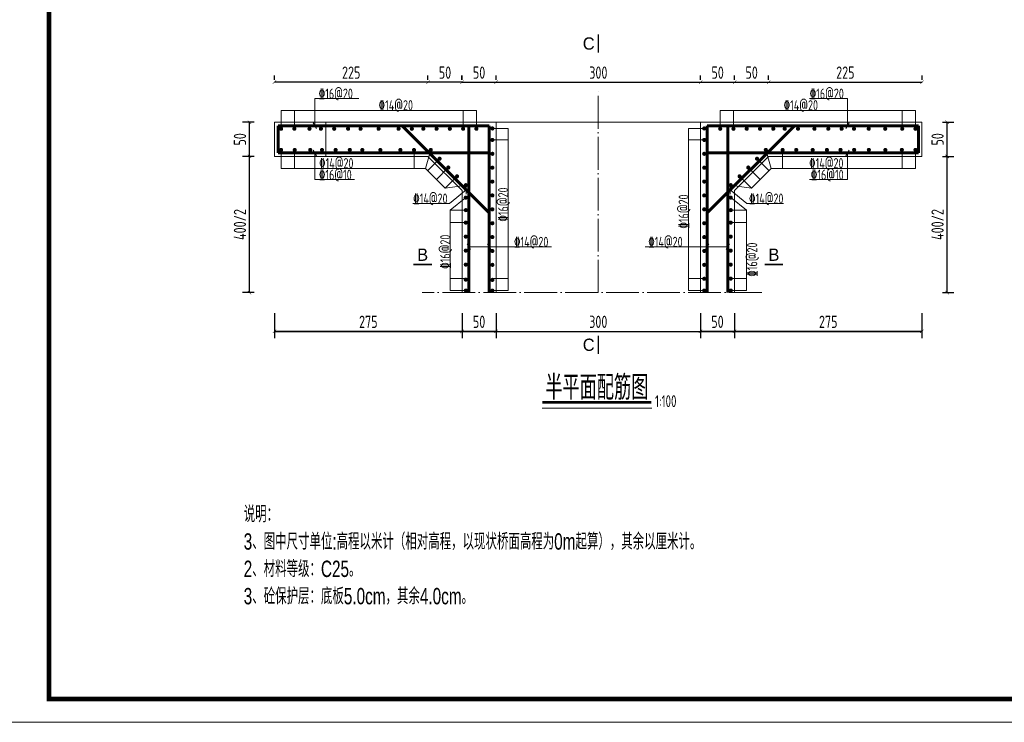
# Model space of a CAD drawing. Header units: inches. Extents: x 97745 to 142261, y 62673 to 100665.
# Tile 96 of 148: x 130839 to 132284, y 78156 to 79187. Entities that reach past the tile are written whole.
import ezdxf
from ezdxf.enums import TextEntityAlignment as Align

# ---------------------------------------------------------------- set-up
doc = ezdxf.new("R2010")
doc.units = ezdxf.units.IN
doc.header["$MEASUREMENT"] = 0
doc.linetypes.add('ACAD_ISO04W100', pattern=[30, 24, -3, 0, -3])
doc.layers.get('0').update_dxf_attribs({"lineweight": 15})
for name, color, linetype, lineweight in [('00、4细实线', 4, 'Continuous', 18), ('BM1', 7, 'Continuous', 15), ('中心线', 3, 'ACAD_ISO04W100', 18), ('细线', 7, 'Continuous', 25), ('钢筋', 1, 'Continuous', 60)]:
    doc.layers.add(name, color=color, linetype=linetype, lineweight=lineweight)
doc.styles.add('02、常用', font='tssdeng1.shx', dxfattribs={"width": 0.75, "bigfont": 'hztxt-01.shx'})
doc.styles.add('03、he-e', font='hztxt_e.shx', dxfattribs={"width": 0.65, "bigfont": 'hztxt.shx'})
doc.styles.add('hz-e', font='hztxt_e.shx', dxfattribs={"width": 0.8, "height": 330, "bigfont": 'hztxt.shx'})
doc.styles.add('HZTXT', font='tssdeng.shx', dxfattribs={"width": 0.75, "bigfont": 'hztxt.shx'})
doc.styles.add('三级钢', font='tssdeng.shx', dxfattribs={"width": 0.7, "height": 30, "bigfont": 'hztxt.shx'})
doc.dimstyles.new('3', dxfattribs={"dimtxt": 25, "dimasz": 12, "dimexe": 10, "dimexo": 30, "dimgap": 5, "dimtad": 1, "dimdec": 0, "dimzin": 0, "dimdsep": 46, "dimtxsty": 'HZTXT', "dimblk": 'ARCHTICK', "dimcen": 0, "dimclrt": 7, "dimazin": 2, "dimtfac": 1, "dimtdec": 0, "dimtix": 1, "dimtmove": 2, "dimatfit": 3, "dimfxl": 250, "dimtolj": 1, "dimtzin": 0, "dimarcsym": 0})

# ---------------------------------------------------------------- blocks, each defined once
blk = doc.blocks.new('_ArchTick')
at = {"color": 0, "linetype": 'ByBlock', "const_width": 0.15}
blk.add_lwpolyline([(-0.5, -0.5), (0.5, 0.5)], dxfattribs=at)
blk = doc.blocks.new('*D2100')
at = {"color": 0, "lineweight": -2}
for p, q in [((131487.9, 79098.5), (131487.9, 79105.3)), ((131537.9, 79098.5), (131537.9, 79105.3)), ((131487.9, 79095.3), (131537.9, 79095.3))]:
    blk.add_line(p, q, dxfattribs=at)
at = {"color": 0, "lineweight": -2, "xscale": 5, "yscale": 5, "zscale": 5, "rotation": 180}
blk.add_blockref('_ArchTick', (131487.9, 79095.3), dxfattribs=at)
at = {"color": 0, "lineweight": -2, "xscale": 5, "yscale": 5, "zscale": 5}
blk.add_blockref('_ArchTick', (131537.9, 79095.3), dxfattribs=at)
at = {"color": 7, "insert": (131512.9, 79109.3), "char_height": 18, "attachment_point": 5, "style": 'HZTXT'}
blk.add_mtext('\\A1;50', dxfattribs=at)
blk = doc.blocks.new('*D2101')
at = {"color": 0, "lineweight": -2}
for p, q in [((131537.9, 79098.5), (131537.9, 79105.3)), ((131837.9, 79098.5), (131837.9, 79105.3)), ((131537.9, 79095.3), (131837.9, 79095.3))]:
    blk.add_line(p, q, dxfattribs=at)
at = {"color": 0, "lineweight": -2, "xscale": 5, "yscale": 5, "zscale": 5, "rotation": 180}
blk.add_blockref('_ArchTick', (131537.9, 79095.3), dxfattribs=at)
at = {"color": 0, "lineweight": -2, "xscale": 5, "yscale": 5, "zscale": 5}
blk.add_blockref('_ArchTick', (131837.9, 79095.3), dxfattribs=at)
at = {"color": 7, "insert": (131687.9, 79109.3), "char_height": 18, "attachment_point": 5, "style": 'HZTXT'}
blk.add_mtext('\\A1;300', dxfattribs=at)
blk = doc.blocks.new('*D2102')
at = {"color": 0, "lineweight": -2}
for p, q in [((131837.9, 79098.5), (131837.9, 79105.3)), ((131887.8, 79098.5), (131887.8, 79105.3)), ((131837.9, 79095.3), (131887.8, 79095.3))]:
    blk.add_line(p, q, dxfattribs=at)
at = {"color": 0, "lineweight": -2, "xscale": 5, "yscale": 5, "zscale": 5, "rotation": 180}
blk.add_blockref('_ArchTick', (131837.9, 79095.3), dxfattribs=at)
at = {"color": 0, "lineweight": -2, "xscale": 5, "yscale": 5, "zscale": 5}
blk.add_blockref('_ArchTick', (131887.8, 79095.3), dxfattribs=at)
at = {"color": 7, "insert": (131862.9, 79109.3), "char_height": 18, "attachment_point": 5, "style": 'HZTXT'}
blk.add_mtext('\\A1;50', dxfattribs=at)
blk = doc.blocks.new('*D2103')
at = {"color": 0, "lineweight": -2}
for p, q in [((131887.8, 79098.5), (131887.8, 79105.3)), ((131937.7, 79098.5), (131937.7, 79105.3)), ((131887.8, 79095.3), (131937.7, 79095.3))]:
    blk.add_line(p, q, dxfattribs=at)
at = {"color": 0, "lineweight": -2, "xscale": 5, "yscale": 5, "zscale": 5, "rotation": 180}
blk.add_blockref('_ArchTick', (131887.8, 79095.3), dxfattribs=at)
at = {"color": 0, "lineweight": -2, "xscale": 5, "yscale": 5, "zscale": 5}
blk.add_blockref('_ArchTick', (131937.7, 79095.3), dxfattribs=at)
at = {"color": 7, "insert": (131912.8, 79109.3), "char_height": 18, "attachment_point": 5, "style": 'HZTXT'}
blk.add_mtext('\\A1;50', dxfattribs=at)
blk = doc.blocks.new('*D2104')
at = {"color": 0, "lineweight": -2}
for p, q in [((131937.7, 79098.5), (131937.7, 79105.3)), ((132162.9, 79098.5), (132162.9, 79105.3)), ((131937.7, 79095.3), (132162.9, 79095.3))]:
    blk.add_line(p, q, dxfattribs=at)
at = {"color": 0, "lineweight": -2, "xscale": 5, "yscale": 5, "zscale": 5, "rotation": 180}
blk.add_blockref('_ArchTick', (131937.7, 79095.3), dxfattribs=at)
at = {"color": 0, "lineweight": -2, "xscale": 5, "yscale": 5, "zscale": 5}
blk.add_blockref('_ArchTick', (132162.9, 79095.3), dxfattribs=at)
at = {"color": 7, "insert": (132050.3, 79109.3), "char_height": 18, "attachment_point": 5, "style": 'HZTXT'}
blk.add_mtext('\\A1;225', dxfattribs=at)
blk = doc.blocks.new('*D2105')
at = {"color": 0, "lineweight": -2}
for p, q in [((131537.9, 78756.6), (131537.9, 78719.8)), ((131837.7, 78756.6), (131837.7, 78719.8)), ((131537.9, 78729.8), (131837.7, 78729.8))]:
    blk.add_line(p, q, dxfattribs=at)
at = {"color": 0, "lineweight": -2, "xscale": 5, "yscale": 5, "zscale": 5, "rotation": 180}
blk.add_blockref('_ArchTick', (131537.9, 78729.8), dxfattribs=at)
at = {"color": 0, "lineweight": -2, "xscale": 5, "yscale": 5, "zscale": 5}
blk.add_blockref('_ArchTick', (131837.7, 78729.8), dxfattribs=at)
at = {"color": 7, "insert": (131687.8, 78743.8), "char_height": 18, "attachment_point": 5, "style": 'HZTXT'}
blk.add_mtext('\\A1;300', dxfattribs=at)
blk = doc.blocks.new('*D2106')
at = {"color": 0, "lineweight": -2}
for p, q in [((131837.7, 78756.6), (131837.7, 78719.8)), ((131887.7, 78756.6), (131887.7, 78719.8)), ((131837.7, 78729.8), (131887.7, 78729.8))]:
    blk.add_line(p, q, dxfattribs=at)
at = {"color": 0, "lineweight": -2, "xscale": 5, "yscale": 5, "zscale": 5, "rotation": 180}
blk.add_blockref('_ArchTick', (131837.7, 78729.8), dxfattribs=at)
at = {"color": 0, "lineweight": -2, "xscale": 5, "yscale": 5, "zscale": 5}
blk.add_blockref('_ArchTick', (131887.7, 78729.8), dxfattribs=at)
at = {"color": 7, "insert": (131862.7, 78743.8), "char_height": 18, "attachment_point": 5, "style": 'HZTXT'}
blk.add_mtext('\\A1;50', dxfattribs=at)
blk = doc.blocks.new('*D2107')
at = {"color": 0, "lineweight": -2}
for p, q in [((131887.7, 78756.6), (131887.7, 78719.8)), ((132162.7, 78756.6), (132162.7, 78719.8)), ((131887.7, 78729.8), (132162.7, 78729.8))]:
    blk.add_line(p, q, dxfattribs=at)
at = {"color": 0, "lineweight": -2, "xscale": 5, "yscale": 5, "zscale": 5, "rotation": 180}
blk.add_blockref('_ArchTick', (131887.7, 78729.8), dxfattribs=at)
at = {"color": 0, "lineweight": -2, "xscale": 5, "yscale": 5, "zscale": 5}
blk.add_blockref('_ArchTick', (132162.7, 78729.8), dxfattribs=at)
at = {"color": 7, "insert": (132025.2, 78743.8), "char_height": 18, "attachment_point": 5, "style": 'HZTXT'}
blk.add_mtext('\\A1;275', dxfattribs=at)
blk = doc.blocks.new('*D2108')
at = {"color": 0, "lineweight": -2}
for p, q in [((131887.7, 78756.6), (131887.7, 78719.8)), ((132162.7, 78756.6), (132162.7, 78719.8)), ((132162.7, 78729.8), (131887.7, 78729.8))]:
    blk.add_line(p, q, dxfattribs=at)
at = {"color": 0, "lineweight": -2, "xscale": 5, "yscale": 5, "zscale": 5, "rotation": 180}
blk.add_blockref('_ArchTick', (131887.7, 78729.8), dxfattribs=at)
at = {"color": 0, "lineweight": -2, "xscale": 5, "yscale": 5, "zscale": 5}
blk.add_blockref('_ArchTick', (132162.7, 78729.8), dxfattribs=at)
at = {"color": 7, "insert": (132025.2, 78743.8), "char_height": 18, "attachment_point": 5, "style": 'HZTXT'}
blk.add_mtext('\\A1;275', dxfattribs=at)
blk = doc.blocks.new('*D2109')
at = {"color": 0, "lineweight": -2}
for p, q in [((131837.7, 78756.6), (131837.7, 78719.8)), ((131887.7, 78756.6), (131887.7, 78719.8)), ((131887.7, 78729.8), (131837.7, 78729.8))]:
    blk.add_line(p, q, dxfattribs=at)
at = {"color": 0, "lineweight": -2, "xscale": 5, "yscale": 5, "zscale": 5, "rotation": 180}
blk.add_blockref('_ArchTick', (131837.7, 78729.8), dxfattribs=at)
at = {"color": 0, "lineweight": -2, "xscale": 5, "yscale": 5, "zscale": 5}
blk.add_blockref('_ArchTick', (131887.7, 78729.8), dxfattribs=at)
at = {"color": 7, "insert": (131862.7, 78743.8), "char_height": 18, "attachment_point": 5, "style": 'HZTXT'}
blk.add_mtext('\\A1;50', dxfattribs=at)
blk = doc.blocks.new('*D2110')
at = {"color": 0, "lineweight": -2}
for p, q in [((131887.7, 78756.6), (131887.7, 78719.8)), ((132162.7, 78756.6), (132162.7, 78719.8)), ((132162.7, 78729.8), (131887.7, 78729.8))]:
    blk.add_line(p, q, dxfattribs=at)
at = {"color": 0, "lineweight": -2, "xscale": 5, "yscale": 5, "zscale": 5, "rotation": 180}
blk.add_blockref('_ArchTick', (131887.7, 78729.8), dxfattribs=at)
at = {"color": 0, "lineweight": -2, "xscale": 5, "yscale": 5, "zscale": 5}
blk.add_blockref('_ArchTick', (132162.7, 78729.8), dxfattribs=at)
at = {"color": 7, "insert": (132025.2, 78743.8), "char_height": 18, "attachment_point": 5, "style": 'HZTXT'}
blk.add_mtext('\\A1;275', dxfattribs=at)
blk = doc.blocks.new('*D2111')
at = {"color": 0, "lineweight": -2}
for p, q in [((131837.7, 78756.6), (131837.7, 78719.8)), ((131887.7, 78756.6), (131887.7, 78719.8)), ((131887.7, 78729.8), (131837.7, 78729.8))]:
    blk.add_line(p, q, dxfattribs=at)
at = {"color": 0, "lineweight": -2, "xscale": 5, "yscale": 5, "zscale": 5, "rotation": 180}
blk.add_blockref('_ArchTick', (131837.7, 78729.8), dxfattribs=at)
at = {"color": 0, "lineweight": -2, "xscale": 5, "yscale": 5, "zscale": 5}
blk.add_blockref('_ArchTick', (131887.7, 78729.8), dxfattribs=at)
at = {"color": 7, "insert": (131862.7, 78743.8), "char_height": 18, "attachment_point": 5, "style": 'HZTXT'}
blk.add_mtext('\\A1;50', dxfattribs=at)
blk = doc.blocks.new('*D2112')
at = {"color": 0, "lineweight": -2}
for p, q in [((132192.7, 78986.4), (132209.6, 78986.4)), ((132199.6, 78786.6), (132199.6, 78986.4)), ((132192.7, 78786.6), (132209.6, 78786.6))]:
    blk.add_line(p, q, dxfattribs=at)
at = {"color": 0, "lineweight": -2, "xscale": 5, "yscale": 5, "zscale": 5}
for p, rotation in [((132199.6, 78986.4), 90), ((132199.6, 78786.6), 270)]:
    blk.add_blockref('_ArchTick', p, dxfattribs=dict(at, rotation=rotation))
at = {"color": 7, "insert": (132185.6, 78886.5), "char_height": 18, "attachment_point": 5, "rotation": 90, "style": 'HZTXT'}
blk.add_mtext('\\A1;400/2', dxfattribs=at)
blk = doc.blocks.new('*D2113')
at = {"color": 0, "lineweight": -2}
for p, q in [((132192.7, 79036.4), (132209.6, 79036.4)), ((132199.6, 78986.4), (132199.6, 79036.4)), ((132192.7, 78986.4), (132209.6, 78986.4))]:
    blk.add_line(p, q, dxfattribs=at)
at = {"color": 0, "lineweight": -2, "xscale": 5, "yscale": 5, "zscale": 5}
for p, rotation in [((132199.6, 79036.4), 90), ((132199.6, 78986.4), 270)]:
    blk.add_blockref('_ArchTick', p, dxfattribs=dict(at, rotation=rotation))
at = {"color": 7, "insert": (132185.6, 79011.4), "char_height": 18, "attachment_point": 5, "rotation": 90, "style": 'HZTXT'}
blk.add_mtext('\\A1;50', dxfattribs=at)
blk = doc.blocks.new('*D2114')
at = {"color": 0, "lineweight": -2}
for p, q in [((131437.9, 79098.5), (131437.9, 79105.3)), ((131487.8, 79098.5), (131487.8, 79105.3)), ((131487.8, 79095.3), (131437.9, 79095.3))]:
    blk.add_line(p, q, dxfattribs=at)
at = {"color": 0, "lineweight": -2, "xscale": 5, "yscale": 5, "zscale": 5, "rotation": 180}
blk.add_blockref('_ArchTick', (131437.9, 79095.3), dxfattribs=at)
at = {"color": 0, "lineweight": -2, "xscale": 5, "yscale": 5, "zscale": 5}
blk.add_blockref('_ArchTick', (131487.8, 79095.3), dxfattribs=at)
at = {"color": 7, "insert": (131462.9, 79109.3), "char_height": 18, "attachment_point": 5, "style": 'HZTXT'}
blk.add_mtext('\\A1;50', dxfattribs=at)
blk = doc.blocks.new('*D2115')
at = {"color": 0, "lineweight": -2}
for p, q in [((131212.7, 79098.5), (131212.7, 79105.3)), ((131437.9, 79098.5), (131437.9, 79105.3)), ((131437.9, 79095.3), (131212.7, 79095.3))]:
    blk.add_line(p, q, dxfattribs=at)
at = {"color": 0, "lineweight": -2, "xscale": 5, "yscale": 5, "zscale": 5, "rotation": 180}
blk.add_blockref('_ArchTick', (131212.7, 79095.3), dxfattribs=at)
at = {"color": 0, "lineweight": -2, "xscale": 5, "yscale": 5, "zscale": 5}
blk.add_blockref('_ArchTick', (131437.9, 79095.3), dxfattribs=at)
at = {"color": 7, "insert": (131325.3, 79109.3), "char_height": 18, "attachment_point": 5, "style": 'HZTXT'}
blk.add_mtext('\\A1;225', dxfattribs=at)
blk = doc.blocks.new('*D2116')
at = {"color": 0, "lineweight": -2}
for p, q in [((131487.9, 78756.6), (131487.9, 78719.8)), ((131537.9, 78756.6), (131537.9, 78719.8)), ((131537.9, 78729.8), (131487.9, 78729.8))]:
    blk.add_line(p, q, dxfattribs=at)
at = {"color": 0, "lineweight": -2, "xscale": 5, "yscale": 5, "zscale": 5, "rotation": 180}
blk.add_blockref('_ArchTick', (131487.9, 78729.8), dxfattribs=at)
at = {"color": 0, "lineweight": -2, "xscale": 5, "yscale": 5, "zscale": 5}
blk.add_blockref('_ArchTick', (131537.9, 78729.8), dxfattribs=at)
at = {"color": 7, "insert": (131512.9, 78743.8), "char_height": 18, "attachment_point": 5, "style": 'HZTXT'}
blk.add_mtext('\\A1;50', dxfattribs=at)
blk = doc.blocks.new('*D2117')
at = {"color": 0, "lineweight": -2}
for p, q in [((131212.9, 78756.6), (131212.9, 78719.8)), ((131487.9, 78756.6), (131487.9, 78719.8)), ((131487.9, 78729.8), (131212.9, 78729.8))]:
    blk.add_line(p, q, dxfattribs=at)
at = {"color": 0, "lineweight": -2, "xscale": 5, "yscale": 5, "zscale": 5, "rotation": 180}
blk.add_blockref('_ArchTick', (131212.9, 78729.8), dxfattribs=at)
at = {"color": 0, "lineweight": -2, "xscale": 5, "yscale": 5, "zscale": 5}
blk.add_blockref('_ArchTick', (131487.9, 78729.8), dxfattribs=at)
at = {"color": 7, "insert": (131350.4, 78743.8), "char_height": 18, "attachment_point": 5, "style": 'HZTXT'}
blk.add_mtext('\\A1;275', dxfattribs=at)
blk = doc.blocks.new('*D2118')
at = {"color": 0, "lineweight": -2}
for p, q in [((131212.9, 78756.6), (131212.9, 78719.8)), ((131487.9, 78756.6), (131487.9, 78719.8)), ((131212.9, 78729.8), (131487.9, 78729.8))]:
    blk.add_line(p, q, dxfattribs=at)
at = {"color": 0, "lineweight": -2, "xscale": 5, "yscale": 5, "zscale": 5, "rotation": 180}
blk.add_blockref('_ArchTick', (131212.9, 78729.8), dxfattribs=at)
at = {"color": 0, "lineweight": -2, "xscale": 5, "yscale": 5, "zscale": 5}
blk.add_blockref('_ArchTick', (131487.9, 78729.8), dxfattribs=at)
at = {"color": 7, "insert": (131350.4, 78743.8), "char_height": 18, "attachment_point": 5, "style": 'HZTXT'}
blk.add_mtext('\\A1;275', dxfattribs=at)
blk = doc.blocks.new('*D2119')
at = {"color": 0, "lineweight": -2}
for p, q in [((131487.9, 78756.6), (131487.9, 78719.8)), ((131537.9, 78756.6), (131537.9, 78719.8)), ((131487.9, 78729.8), (131537.9, 78729.8))]:
    blk.add_line(p, q, dxfattribs=at)
at = {"color": 0, "lineweight": -2, "xscale": 5, "yscale": 5, "zscale": 5, "rotation": 180}
blk.add_blockref('_ArchTick', (131487.9, 78729.8), dxfattribs=at)
at = {"color": 0, "lineweight": -2, "xscale": 5, "yscale": 5, "zscale": 5}
blk.add_blockref('_ArchTick', (131537.9, 78729.8), dxfattribs=at)
at = {"color": 7, "insert": (131512.9, 78743.8), "char_height": 18, "attachment_point": 5, "style": 'HZTXT'}
blk.add_mtext('\\A1;50', dxfattribs=at)
blk = doc.blocks.new('*D2120')
at = {"color": 0, "lineweight": -2}
for p, q in [((131212.9, 78756.6), (131212.9, 78719.8)), ((131487.9, 78756.6), (131487.9, 78719.8)), ((131212.9, 78729.8), (131487.9, 78729.8))]:
    blk.add_line(p, q, dxfattribs=at)
at = {"color": 0, "lineweight": -2, "xscale": 5, "yscale": 5, "zscale": 5, "rotation": 180}
blk.add_blockref('_ArchTick', (131212.9, 78729.8), dxfattribs=at)
at = {"color": 0, "lineweight": -2, "xscale": 5, "yscale": 5, "zscale": 5}
blk.add_blockref('_ArchTick', (131487.9, 78729.8), dxfattribs=at)
at = {"color": 7, "insert": (131350.4, 78743.8), "char_height": 18, "attachment_point": 5, "style": 'HZTXT'}
blk.add_mtext('\\A1;275', dxfattribs=at)
blk = doc.blocks.new('*D2121')
at = {"color": 0, "lineweight": -2}
for p, q in [((131487.9, 78756.6), (131487.9, 78719.8)), ((131537.9, 78756.6), (131537.9, 78719.8)), ((131487.9, 78729.8), (131537.9, 78729.8))]:
    blk.add_line(p, q, dxfattribs=at)
at = {"color": 0, "lineweight": -2, "xscale": 5, "yscale": 5, "zscale": 5, "rotation": 180}
blk.add_blockref('_ArchTick', (131487.9, 78729.8), dxfattribs=at)
at = {"color": 0, "lineweight": -2, "xscale": 5, "yscale": 5, "zscale": 5}
blk.add_blockref('_ArchTick', (131537.9, 78729.8), dxfattribs=at)
at = {"color": 7, "insert": (131512.9, 78743.8), "char_height": 18, "attachment_point": 5, "style": 'HZTXT'}
blk.add_mtext('\\A1;50', dxfattribs=at)
blk = doc.blocks.new('*D2122')
at = {"color": 0, "lineweight": -2}
for p, q in [((131182.9, 78986.4), (131166, 78986.4)), ((131176, 78786.6), (131176, 78986.4)), ((131182.9, 78786.6), (131166, 78786.6))]:
    blk.add_line(p, q, dxfattribs=at)
at = {"color": 0, "lineweight": -2, "xscale": 5, "yscale": 5, "zscale": 5}
for p, rotation in [((131176, 78986.4), 90), ((131176, 78786.6), 270)]:
    blk.add_blockref('_ArchTick', p, dxfattribs=dict(at, rotation=rotation))
at = {"color": 7, "insert": (131162, 78886.5), "char_height": 18, "attachment_point": 5, "rotation": 90, "style": 'HZTXT'}
blk.add_mtext('\\A1;400/2', dxfattribs=at)
blk = doc.blocks.new('*D2123')
at = {"color": 0, "lineweight": -2}
for p, q in [((131182.9, 79036.4), (131166, 79036.4)), ((131176, 78986.4), (131176, 79036.4)), ((131182.9, 78986.4), (131166, 78986.4))]:
    blk.add_line(p, q, dxfattribs=at)
at = {"color": 0, "lineweight": -2, "xscale": 5, "yscale": 5, "zscale": 5}
for p, rotation in [((131176, 79036.4), 90), ((131176, 78986.4), 270)]:
    blk.add_blockref('_ArchTick', p, dxfattribs=dict(at, rotation=rotation))
at = {"color": 7, "insert": (131162, 79011.4), "char_height": 18, "attachment_point": 5, "rotation": 90, "style": 'HZTXT'}
blk.add_mtext('\\A1;50', dxfattribs=at)

msp = doc.modelspace()

# ---------------------------------------------------------------- linework, layer by layer
at = {"ltscale": 5}
msp.add_line((131766.216, 78617.275), (131605.527, 78617.275), dxfattribs=at)
at = {"layer": '00、4细实线'}
for p, q in [((131272.056, 79031.404), (131272.056, 79071.256)), ((131272.056, 79071.256), (131336.388, 79071.256)), ((132053.595, 79071.256), (131997.481, 79071.256)), ((132053.595, 79031.404), (132053.595, 79071.256)), ((131222.43, 79026.904), (131222.43, 79053.904)), ((131241.9, 79026.904), (131241.9, 79053.904)), ((131489.488, 79026.904), (131489.488, 79053.904)), ((131508.958, 79026.904), (131508.958, 79053.904)), ((131866.693, 79026.904), (131866.693, 79053.904)), ((131886.163, 79026.904), (131886.163, 79053.904)), ((132133.75, 79026.904), (132133.75, 79053.904)), ((132153.221, 79026.904), (132153.221, 79053.904)), ((131537.929, 79036.404), (131212.929, 79036.404)), ((131212.929, 79036.404), (131212.929, 78986.404)), ((131269.602, 79035.653), (131274.509, 79027.155)), ((131587.929, 79036.404), (131287.929, 79036.404)), ((131287.929, 79036.404), (131287.929, 78986.404)), ((131532.43, 79027.377), (131555.429, 79027.377)), ((131787.721, 79036.404), (131537.929, 79036.404)), ((131537.929, 78786.635), (131537.929, 79036.404)), ((131587.929, 79036.404), (131837.721, 79036.404)), ((131843.221, 79027.377), (131820.221, 79027.377)), ((131837.721, 78786.635), (131837.721, 79036.404)), ((131837.721, 79036.404), (132162.721, 79036.404)), ((132056.048, 79035.653), (132051.141, 79027.155)), ((132162.721, 79036.404), (132162.721, 78986.404)), ((131532.43, 79010.549), (131555.429, 79010.549)), ((131843.221, 79010.549), (131820.221, 79010.549)), ((131222.43, 78995.905), (131222.43, 78968.904)), ((131241.9, 78995.905), (131241.9, 78968.904)), ((131269.602, 78995.654), (131274.509, 78987.156)), ((131417.43, 78995.905), (131417.43, 78968.904)), ((131442.041, 78995.905), (131434.216, 78968.904)), ((131933.61, 78995.905), (131941.435, 78968.904)), ((131958.221, 78995.905), (131958.221, 78968.904)), ((132056.048, 78995.654), (132051.141, 78987.156)), ((132133.75, 78995.905), (132133.75, 78968.904)), ((132153.221, 78995.905), (132153.221, 78968.904)), ((131212.929, 78986.404), (131437.929, 78986.404)), ((131272.056, 78991.405), (131272.056, 78952.336)), ((131454.888, 78983), (131437.504, 78965.616)), ((131437.929, 78986.404), (131487.929, 78936.404)), ((131937.721, 78986.404), (131887.721, 78936.404)), ((131920.763, 78983), (131938.147, 78965.616)), ((132162.721, 78986.404), (131937.721, 78986.404)), ((132053.595, 78991.405), (132053.595, 78952.336)), ((131434.216, 78968.904), (131463.256, 78939.865)), ((131467.735, 78970.096), (131450.409, 78952.769)), ((131907.916, 78970.096), (131925.242, 78952.769)), ((131941.435, 78968.904), (131912.395, 78939.865)), ((131272.056, 78952.336), (131329.897, 78952.336)), ((131480.582, 78957.191), (131463.256, 78939.865)), ((131895.069, 78957.191), (131912.395, 78939.865)), ((132053.595, 78952.336), (131997.481, 78952.336)), ((131463.256, 78939.865), (131494.929, 78944.286)), ((131494.165, 78931.217), (131494.165, 78943.263)), ((131912.395, 78939.865), (131880.722, 78944.286)), ((131881.486, 78931.217), (131881.486, 78943.263)), ((131494.165, 78937.24), (131469.685, 78917.38)), ((131470.429, 78907.608), (131493.429, 78925.947)), ((131487.929, 78936.404), (131487.929, 78786.635)), ((131881.486, 78937.24), (131905.966, 78917.38)), ((131905.221, 78907.608), (131882.222, 78925.947)), ((131887.721, 78936.404), (131887.721, 78786.635)), ((131469.685, 78917.38), (131415.903, 78917.38)), ((131905.966, 78917.38), (131959.747, 78917.38)), ((131493.429, 78907.608), (131470.429, 78907.608)), ((131882.222, 78907.608), (131905.221, 78907.608)), ((131493.429, 78889.269), (131470.429, 78889.269)), ((131882.222, 78889.269), (131905.221, 78889.269)), ((131495.475, 78858.151), (131500.382, 78849.652)), ((131619.118, 78853.901), (131497.929, 78853.901)), ((131525.476, 78858.151), (131530.383, 78849.652)), ((131756.532, 78853.901), (131877.722, 78853.901)), ((131850.174, 78858.151), (131845.268, 78849.652)), ((131880.175, 78858.151), (131875.269, 78849.652)), ((131493.429, 78807.162), (131470.429, 78807.162)), ((131532.43, 78807.162), (131555.429, 78807.162)), ((131843.221, 78807.162), (131820.221, 78807.162)), ((131882.222, 78807.162), (131905.221, 78807.162)), ((131493.429, 78789.635), (131470.429, 78789.635)), ((131532.43, 78789.635), (131555.429, 78789.635)), ((131843.221, 78789.635), (131820.221, 78789.635)), ((131882.222, 78789.635), (131905.221, 78789.635))]:
    msp.add_line(p, q, dxfattribs=at)
at = {"layer": '00、4细实线', "const_width": 2.16}
for points in [[(131687.825, 79165.505), (131687.825, 79138.505)], [(131416.627, 78827.825), (131443.627, 78827.825)], [(131959.024, 78827.825), (131932.024, 78827.825)], [(131687.825, 78696.616), (131687.825, 78723.616)]]:
    msp.add_lwpolyline(points, dxfattribs=at)
at = {"layer": '00、4细实线'}
for points in [[(131508.958, 79053.904), (131222.43, 79053.904)], [(131866.693, 79053.904), (132153.221, 79053.904)], [(131555.429, 78789.635), (131555.429, 79027.377)], [(131820.221, 78789.635), (131820.221, 79027.377)], [(131222.43, 78968.904), (131434.216, 78968.904)], [(132153.221, 78968.904), (131941.435, 78968.904)], [(131470.429, 78907.608), (131470.429, 78789.635)], [(131905.221, 78907.608), (131905.221, 78789.635)]]:
    msp.add_lwpolyline(points, dxfattribs=at)
at = {"layer": 'BM1', "const_width": 0.677}
msp.add_lwpolyline([(130768.096, 80188.405), (133641.15, 80188.405), (133641.15, 78156.733), (130768.096, 78156.733), (130768.096, 80188.405)], dxfattribs=at)
at = {"layer": 'BM1'}
msp.add_lwpolyline([(130768.096, 80188.405), (133641.15, 80188.405), (133641.15, 78156.733), (130768.096, 78156.733)], close=True, dxfattribs=at)
at = {"layer": 'BM1', "color": 0, "linetype": 'Continuous', "const_width": 6.771}
msp.add_lwpolyline([(130881.752, 78190.588), (130881.752, 80134.029), (133607.296, 80134.029), (133607.296, 78190.588)], close=True, dxfattribs=at)
at = {"layer": '中心线', "ltscale": 2}
for p, q in [((131687.825, 78786.635), (131687.825, 79086.358)), ((131927.807, 78786.635), (131429.254, 78786.635))]:
    msp.add_line(p, q, dxfattribs=at)
at = {"layer": '细线', "ltscale": 5, "const_width": 4}
msp.add_lwpolyline([(131605.527, 78625.533), (131765.808, 78625.533)], dxfattribs=at)
at = {"layer": '钢筋'}
for p, q in [((131527.93, 79031.404), (131217.93, 79031.404)), ((131217.93, 79031.404), (131217.93, 78991.405)), ((131400.001, 79031.404), (131527.93, 78903.475)), ((131497.929, 79031.404), (131497.929, 78786.635)), ((131527.93, 78786.635), (131527.93, 79031.404)), ((131847.721, 78786.635), (131847.721, 79031.404)), ((131847.721, 79031.404), (132157.721, 79031.404)), ((131975.65, 79031.404), (131847.721, 78903.475)), ((131877.722, 79031.404), (131877.722, 78786.635)), ((132157.721, 79031.404), (132157.721, 78991.405)), ((131217.93, 78991.405), (131527.93, 78991.405)), ((132157.721, 78991.405), (131847.721, 78991.405))]:
    msp.add_line(p, q, dxfattribs=at)
at = {"layer": '钢筋', "const_width": 3}
for points in [[(131220.93, 79026.904, 1), (131223.93, 79026.904, 1)], [(131240.4, 79026.904, 1), (131243.4, 79026.904, 1)], [(131262.577, 79026.904, 1), (131265.577, 79026.904, 1)], [(131279.341, 79026.904, 1), (131282.341, 79026.904, 1)], [(131298.812, 79026.904, 1), (131301.812, 79026.904, 1)], [(131319.204, 79026.904, 1), (131322.204, 79026.904, 1)], [(131337.52, 79026.904, 1), (131340.52, 79026.904, 1)], [(131363.998, 79026.904, 1), (131366.998, 79026.904, 1)], [(131393.282, 79026.904, 1), (131396.282, 79026.904, 1)], [(131412.753, 79026.904, 1), (131415.753, 79026.904, 1)], [(131429.576, 79026.904, 1), (131432.576, 79026.904, 1)], [(131449.047, 79026.904, 1), (131452.047, 79026.904, 1)], [(131468.517, 79026.904, 1), (131471.517, 79026.904, 1)], [(131487.988, 79026.904, 1), (131490.988, 79026.904, 1)], [(131507.458, 79026.904, 1), (131510.458, 79026.904, 1)], [(131530.93, 79027.377, 1), (131533.93, 79027.377, 1)], [(131844.721, 79027.377, -1), (131841.721, 79027.377, -1)], [(131868.193, 79026.904, -1), (131865.193, 79026.904, -1)], [(131887.663, 79026.904, -1), (131884.663, 79026.904, -1)], [(131907.134, 79026.904, -1), (131904.134, 79026.904, -1)], [(131926.604, 79026.904, -1), (131923.604, 79026.904, -1)], [(131946.075, 79026.904, -1), (131943.075, 79026.904, -1)], [(131962.898, 79026.904, -1), (131959.898, 79026.904, -1)], [(131982.368, 79026.904, -1), (131979.368, 79026.904, -1)], [(132006.447, 79026.904, -1), (132003.447, 79026.904, -1)], [(132026.839, 79026.904, -1), (132023.839, 79026.904, -1)], [(132046.309, 79026.904, -1), (132043.309, 79026.904, -1)], [(132064.514, 79026.904, -1), (132061.514, 79026.904, -1)], [(132086.119, 79026.904, -1), (132083.119, 79026.904, -1)], [(132110.296, 79026.904, -1), (132107.296, 79026.904, -1)], [(132135.25, 79026.904, -1), (132132.25, 79026.904, -1)], [(132154.721, 79026.904, -1), (132151.721, 79026.904, -1)], [(131530.93, 79010.549, 1), (131533.93, 79010.549, 1)], [(131844.721, 79010.549, -1), (131841.721, 79010.549, -1)], [(131220.93, 78995.905, 1), (131223.93, 78995.905, 1)], [(131240.93, 78995.905, 1), (131243.93, 78995.905, 1)], [(131263.636, 78995.905, 1), (131266.636, 78995.905, 1)], [(131280.93, 78995.905, 1), (131283.93, 78995.905, 1)], [(131280.93, 78995.905, 1), (131283.93, 78995.905, 1)], [(131300.93, 78995.905, 1), (131303.93, 78995.905, 1)], [(131321.763, 78995.905, 1), (131324.763, 78995.905, 1)], [(131340.079, 78995.905, 1), (131343.079, 78995.905, 1)], [(131366.557, 78995.905, 1), (131369.557, 78995.905, 1)], [(131395.93, 78995.905, 1), (131398.93, 78995.905, 1)], [(131395.93, 78995.905, 1), (131398.93, 78995.905, 1)], [(131415.93, 78995.905, 1), (131418.93, 78995.905, 1)], [(131440.541, 78995.905, 1), (131443.541, 78995.905, 1)], [(131935.11, 78995.905, -1), (131932.11, 78995.905, -1)], [(131959.721, 78995.905, -1), (131956.721, 78995.905, -1)], [(131979.721, 78995.905, -1), (131976.721, 78995.905, -1)], [(131979.721, 78995.905, -1), (131976.721, 78995.905, -1)], [(132003.888, 78995.905, -1), (132000.888, 78995.905, -1)], [(132024.721, 78995.905, -1), (132021.721, 78995.905, -1)], [(132024.721, 78995.905, -1), (132021.721, 78995.905, -1)], [(132044.721, 78995.905, -1), (132041.721, 78995.905, -1)], [(132044.721, 78995.905, -1), (132041.721, 78995.905, -1)], [(132064.721, 78995.905, -1), (132061.721, 78995.905, -1)], [(132064.721, 78995.905, -1), (132061.721, 78995.905, -1)], [(132086.326, 78995.905, -1), (132083.326, 78995.905, -1)], [(132110.503, 78995.905, -1), (132107.503, 78995.905, -1)], [(132134.721, 78995.905, -1), (132131.721, 78995.905, -1)], [(132154.721, 78995.905, -1), (132151.721, 78995.905, -1)], [(131453.388, 78983, 1), (131456.388, 78983, 1)], [(131530.93, 78990.193, 1), (131533.93, 78990.193, 1)], [(131844.721, 78990.193, -1), (131841.721, 78990.193, -1)], [(131922.263, 78983, -1), (131919.263, 78983, -1)], [(131466.235, 78970.096, 1), (131469.235, 78970.096, 1)], [(131530.93, 78969.837, 1), (131533.93, 78969.837, 1)], [(131844.721, 78969.837, -1), (131841.721, 78969.837, -1)], [(131909.416, 78970.096, -1), (131906.416, 78970.096, -1)], [(131479.082, 78957.191, 1), (131482.082, 78957.191, 1)], [(131530.93, 78949.482, 1), (131533.93, 78949.482, 1)], [(131844.721, 78949.482, -1), (131841.721, 78949.482, -1)], [(131896.569, 78957.191, -1), (131893.569, 78957.191, -1)], [(131491.929, 78944.286, 1), (131494.929, 78944.286, 1)], [(131883.722, 78944.286, -1), (131880.722, 78944.286, -1)], [(131491.929, 78925.947, 1), (131494.929, 78925.947, 1)], [(131530.93, 78929.126, 1), (131533.93, 78929.126, 1)], [(131844.721, 78929.126, -1), (131841.721, 78929.126, -1)], [(131883.722, 78925.947, -1), (131880.722, 78925.947, -1)], [(131491.929, 78907.608, 1), (131494.929, 78907.608, 1)], [(131530.93, 78908.77, 1), (131533.93, 78908.77, 1)], [(131844.721, 78908.77, -1), (131841.721, 78908.77, -1)], [(131883.722, 78907.608, -1), (131880.722, 78907.608, -1)], [(131491.929, 78889.269, 1), (131494.929, 78889.269, 1)], [(131530.93, 78888.414, 1), (131533.93, 78888.414, 1)], [(131844.721, 78888.414, -1), (131841.721, 78888.414, -1)], [(131883.722, 78889.269, -1), (131880.722, 78889.269, -1)], [(131491.929, 78868.742, 1), (131494.929, 78868.742, 1)], [(131530.93, 78868.058, 1), (131533.93, 78868.058, 1)], [(131844.721, 78868.058, -1), (131841.721, 78868.058, -1)], [(131883.722, 78868.742, -1), (131880.722, 78868.742, -1)], [(131491.929, 78848.215, 1), (131494.929, 78848.215, 1)], [(131883.722, 78848.215, -1), (131880.722, 78848.215, -1)], [(131530.93, 78847.702, 1), (131533.93, 78847.702, 1)], [(131844.721, 78847.702, -1), (131841.721, 78847.702, -1)], [(131491.929, 78827.689, 1), (131494.929, 78827.689, 1)], [(131530.93, 78827.346, 1), (131533.93, 78827.346, 1)], [(131844.721, 78827.346, -1), (131841.721, 78827.346, -1)], [(131883.722, 78827.689, -1), (131880.722, 78827.689, -1)], [(131491.929, 78805.662, 1), (131494.929, 78805.662, 1)], [(131530.93, 78805.319, 1), (131533.93, 78805.319, 1)], [(131844.721, 78806.932, -1), (131841.721, 78806.932, -1)], [(131883.722, 78807.162, -1), (131880.722, 78807.162, -1)], [(131491.929, 78789.635, 1), (131494.929, 78789.635, 1)], [(131530.93, 78789.635, 1), (131533.93, 78789.635, 1)], [(131844.721, 78789.635, -1), (131841.721, 78789.635, -1)], [(131883.722, 78789.635, -1), (131880.722, 78789.635, -1)]]:
    msp.add_lwpolyline(points, format="xyb", close=True, dxfattribs=at)

# ---------------------------------------------------------------- texts
at = {"ltscale": 5, "style": '三级钢', "width": 0.7}
msp.add_text('半平面配筋图', height=36, dxfattribs=at).set_placement((131685.668, 78629.398), align=Align.CENTER)
msp.add_text('1:100', height=17.5, dxfattribs=at).set_placement((131771.049, 78618.65))
at = {"style": 'hz-e', "width": 0.7}
for s, p in [('说明：', (131167.564, 78449.68)), ('3、图中尺寸单位:高程以米计（相对高程，以现状桥面高程为0m起算），其余以厘米计。', (131167.564, 78409.6)), ('2、材料等级：C25。', (131167.564, 78369.52)), ('3、砼保护层：底板5.0cm，其余4.0cm。', (131167.564, 78329.44))]:
    msp.add_text(s, height=24, dxfattribs=at).set_placement(p)
at = {"layer": '00、4细实线', "style": '03、he-e'}
for p in [(131682.425, 79152.005), (131682.425, 78710.116)]:
    msp.add_text('C', height=18, dxfattribs=at).set_placement(p, align=Align.MIDDLE_RIGHT)
for p in [(131430.127, 78833.225), (131945.524, 78833.225)]:
    msp.add_text('B', height=18, dxfattribs=at).set_placement(p, align=Align.CENTER)
at = {"layer": '细线', "ltscale": 5, "style": '02、常用', "width": 0.75}
for s, p in [('%%13216@20', (131302.641, 79078.468)), ('%%13216@20', (132023.01, 79078.468)), ('%%13216@10', (131301.921, 78959.547)), ('%%13216@10', (132023.73, 78959.547)), ('%%13214@20', (131441.432, 78924.591)), ('%%13214@20', (131934.219, 78924.591)), ('%%13214@20', (131589.342, 78861.113)), ('%%13214@20', (131786.309, 78861.113))]:
    msp.add_text(s, height=15, dxfattribs=at).set_placement(p, align=Align.MIDDLE)
for p in [(131390.694, 79053.904), (131984.957, 79053.904), (131303.323, 78968.904), (132022.328, 78968.904)]:
    msp.add_text('%%13214@20', height=15, dxfattribs=at).set_placement(p, align=Align.CENTER)
for rotation, p in [(89.999998, (131548.218, 78915.718)), (90.000002, (131813.01, 78905.471)), (89.999998, (131463.218, 78846.536)), (90.000002, (131913.521, 78834.925))]:
    msp.add_text('%%13216@20', height=15, rotation=rotation, dxfattribs=at).set_placement(p, align=Align.MIDDLE)

# ---------------------------------------------------------------- dimensions: what is measured, and where the dimension line sits
for base, p1, p2, angle, picture, middle in [((131212.721, 79095.258), (131437.929, 79068.522), (131212.721, 79068.522), 180, '*D2115', (131325.325, 79109.258)), ((131437.929, 79095.258), (131487.825, 79068.522), (131437.929, 79068.522), 180, '*D2114', (131462.877, 79109.258)), ((131176.047, 79036.404), (131212.929, 78986.404), (131212.929, 79036.404), 90, '*D2123', (131162.047, 79011.404)), ((132199.604, 79036.404), (132162.721, 78986.404), (132162.721, 79036.404), 90, '*D2113', (132185.604, 79011.404)), ((131212.929, 78729.769), (131487.929, 78786.635), (131212.929, 78786.635), 180, '*D2117', (131350.429, 78743.769)), ((131487.929, 78729.769), (131537.929, 78786.635), (131487.929, 78786.635), 180, '*D2116', (131512.929, 78743.769)), ((131837.721, 78729.769), (131887.721, 78786.635), (131837.721, 78786.635), 180, '*D2109', (131862.721, 78743.769)), ((131837.721, 78729.769), (131887.721, 78786.635), (131837.721, 78786.635), 180, '*D2111', (131862.721, 78743.769)), ((131887.721, 78729.769), (132162.721, 78786.635), (131887.721, 78786.635), 180, '*D2108', (132025.221, 78743.769)), ((131887.721, 78729.769), (132162.721, 78786.635), (131887.721, 78786.635), 180, '*D2110', (132025.221, 78743.769))]:
    dim = msp.add_linear_dim(base=base, p1=p1, p2=p2, angle=angle, dimstyle='3', override={"dimtxt": 18, "dimasz": 5})
    dim.commit()
    dim.dimension.update_dxf_attribs({"geometry": picture, "text_midpoint": middle})
for base, p1, p2, picture, middle in [((131537.929, 79095.258), (131487.929, 79068.522), (131537.929, 79068.522), '*D2100', (131512.929, 79109.258)), ((131837.929, 79095.258), (131537.929, 79068.522), (131837.929, 79068.522), '*D2101', (131687.929, 79109.258)), ((131887.825, 79095.258), (131837.929, 79068.522), (131887.825, 79068.522), '*D2102', (131862.877, 79109.258)), ((131937.721, 79095.258), (131887.825, 79068.522), (131937.721, 79068.522), '*D2103', (131912.773, 79109.258)), ((132162.929, 79095.258), (131937.721, 79068.522), (132162.929, 79068.522), '*D2104', (132050.325, 79109.258)), ((131487.929, 78729.769), (131212.929, 78786.635), (131487.929, 78786.635), '*D2118', (131350.429, 78743.769)), ((131487.929, 78729.769), (131212.929, 78786.635), (131487.929, 78786.635), '*D2120', (131350.429, 78743.769)), ((131537.929, 78729.769), (131487.929, 78786.635), (131537.929, 78786.635), '*D2119', (131512.929, 78743.769)), ((131537.929, 78729.769), (131487.929, 78786.635), (131537.929, 78786.635), '*D2121', (131512.929, 78743.769)), ((131837.721, 78729.769), (131537.929, 78786.635), (131837.721, 78786.635), '*D2105', (131687.825, 78743.769)), ((131887.721, 78729.769), (131837.721, 78786.635), (131887.721, 78786.635), '*D2106', (131862.721, 78743.769)), ((132162.721, 78729.769), (131887.721, 78786.635), (132162.721, 78786.635), '*D2107', (132025.221, 78743.769))]:
    dim = msp.add_linear_dim(base=base, p1=p1, p2=p2, dimstyle='3', override={"dimtxt": 18, "dimasz": 5})
    dim.commit()
    dim.dimension.update_dxf_attribs({"geometry": picture, "text_midpoint": middle})
for base, p1, p2, picture, middle in [((131176.047, 78986.404), (131212.929, 78786.635), (131212.929, 78986.404), '*D2122', (131162.047, 78886.52)), ((132199.604, 78986.404), (132162.721, 78786.635), (132162.721, 78986.404), '*D2112', (132185.604, 78886.52))]:
    dim = msp.add_linear_dim(base=base, p1=p1, p2=p2, angle=90, text='400/2', dimstyle='3', override={"dimtxt": 18, "dimasz": 5})
    dim.commit()
    dim.dimension.update_dxf_attribs({"geometry": picture, "text_midpoint": middle})

doc.saveas('drawing.dxf')
